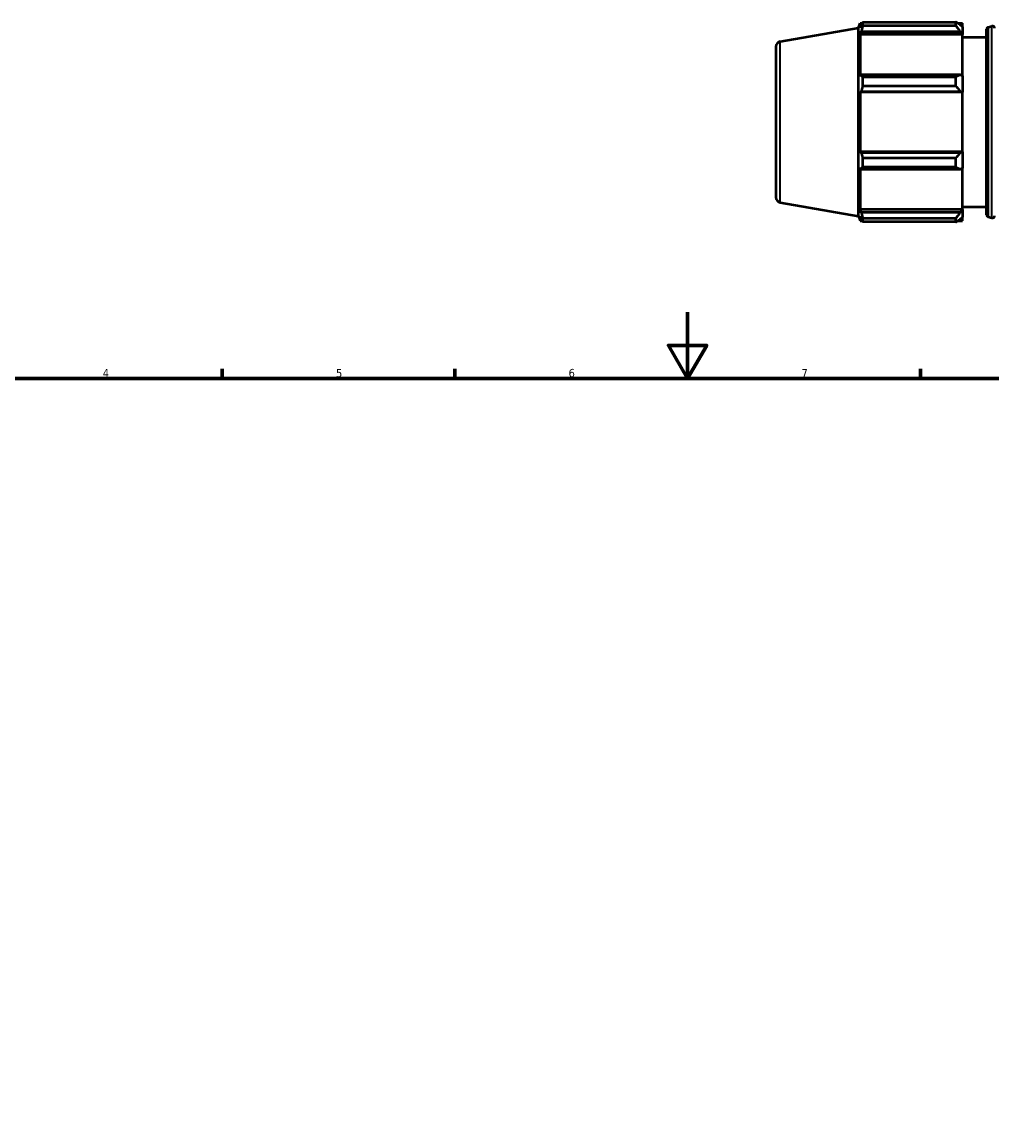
# Model space of a CAD drawing. Header units: millimetres. Extents: x -309 to 1182, y -20 to 815.
# Tile 6 of 9: x 220 to 512, y 349 to 681. Entities that reach past the tile are written whole.
import ezdxf

# ---------------------------------------------------------------- set-up
doc = ezdxf.new("R2010")
doc.units = ezdxf.units.MM
for name, color, linetype, lineweight in [('Border (ISO)', 7, 'Continuous', 70), ('Visible (ISO)', 7, 'Continuous', 50), ('Visible Narrow (ISO)', 7, 'Continuous', 35)]:
    doc.layers.add(name, color=color, linetype=linetype, lineweight=lineweight)
doc.styles.add('Note Text (ISO)', font='tahoma.ttf')

# ---------------------------------------------------------------- blocks, each defined once
blk = doc.blocks.new('Borders Default Border')
at = {"layer": 'Border (ISO)'}
for p, q in [((280.33, 574), (280.33, 576.9)), ((350.42, 574), (350.42, 576.9)), ((490.58, 574), (490.58, 576.9))]:
    blk.add_line(p, q, dxfattribs=at)
at = {"layer": 'Border (ISO)', "flags": 128}
for points in [[(420.5, 594), (420.5, 574), (414.73, 584), (426.27, 584), (420.5, 574)], [(20, 20), (20, 574), (821, 574), (821, 20), (20, 20)]]:
    blk.add_lwpolyline(points, dxfattribs=at)
at = {"layer": 'Border (ISO)', "color": 232, "true_color": 0xca0064, "char_height": 2.5, "attachment_point": 7, "style": 'Note Text (ISO)'}
for s, insert in [('4', (244.42, 574.4)), ('5', (314.64, 574.35)), ('6', (384.66, 574.35)), ('7', (454.77, 574.4))]:
    blk.add_mtext(s, dxfattribs=dict(at, insert=insert))

msp = doc.modelspace()

# ---------------------------------------------------------------- linework, layer by layer
at = {"layer": 'Visible (ISO)'}
for p, q in [((448.353, 675.525), (471.888, 679.675)), ((471.888, 679.675), (472.39, 681.052)), ((471.888, 622.909), (471.888, 679.675)), ((472.39, 681.052), (472.39, 679.674)), ((472.39, 681.052), (473.002, 681.052)), ((472.739, 680.59), (472.39, 679.674)), ((472.39, 677.689), (472.739, 678.541)), ((472.739, 678.541), (502.568, 678.541)), ((473.205, 680.244), (473.205, 681.401)), ((473.205, 681.401), (501.288, 681.401)), ((501.288, 680.244), (473.205, 680.244)), ((501.288, 680.244), (501.288, 681.401)), ((501.846, 681.052), (503.208, 681.052)), ((503.208, 679.979), (502.568, 680.59)), ((502.568, 678.541), (503.208, 677.973)), ((503.208, 679.979), (503.208, 681.052)), ((503.208, 679.979), (503.208, 677.973)), ((510.505, 623.305), (510.505, 679.278)), ((510.979, 679.896), (512.099, 680.198)), ((503.208, 677.689), (472.39, 677.689)), ((472.39, 677.689), (472.39, 665.033)), ((503.208, 677.973), (503.208, 677.689)), ((503.208, 665.181), (503.208, 677.689)), ((503.208, 676.892), (510.505, 676.892)), ((447.031, 673.949), (447.031, 628.634)), ((472.739, 665.476), (472.39, 665.033)), ((502.568, 665.476), (472.739, 665.476)), ((503.208, 665.181), (502.568, 665.476)), ((503.208, 665.181), (503.208, 660.337)), ((473.205, 662.127), (473.205, 664.921)), ((473.205, 664.921), (501.288, 664.921)), ((501.288, 662.127), (473.205, 662.127)), ((501.288, 662.127), (501.288, 664.921)), ((472.39, 660.241), (472.739, 660.529)), ((503.208, 660.241), (472.39, 660.241)), ((472.39, 660.241), (472.39, 642.343)), ((472.739, 660.529), (502.568, 660.529)), ((502.568, 660.529), (503.208, 660.337)), ((503.208, 660.337), (503.208, 660.241)), ((503.208, 642.343), (503.208, 660.241)), ((472.739, 642.054), (472.39, 642.343)), ((503.208, 642.343), (472.39, 642.343)), ((502.568, 642.054), (472.739, 642.054)), ((503.208, 642.246), (502.568, 642.054)), ((503.208, 642.343), (503.208, 642.246)), ((503.208, 642.246), (503.208, 637.402)), ((473.205, 637.663), (473.205, 640.456)), ((473.205, 640.456), (501.288, 640.456)), ((501.288, 637.663), (501.288, 640.456)), ((472.39, 637.55), (472.739, 637.107)), ((472.39, 637.55), (472.39, 624.894)), ((472.739, 637.107), (502.568, 637.107)), ((501.288, 637.663), (473.205, 637.663)), ((502.568, 637.107), (503.208, 637.402)), ((503.208, 624.894), (503.208, 637.402)), ((448.353, 627.058), (471.888, 622.909)), ((503.208, 625.692), (510.505, 625.692)), ((471.888, 622.909), (472.39, 621.532)), ((472.739, 624.043), (472.39, 624.894)), ((503.208, 624.894), (472.39, 624.894)), ((472.39, 622.909), (472.739, 621.993)), ((472.39, 622.909), (472.39, 621.532)), ((502.568, 624.043), (472.739, 624.043)), ((473.205, 621.182), (473.205, 622.339)), ((473.205, 622.339), (501.288, 622.339)), ((501.288, 621.182), (501.288, 622.339)), ((503.208, 624.61), (502.568, 624.043)), ((502.568, 621.993), (503.208, 622.604)), ((503.208, 624.894), (503.208, 624.61)), ((503.208, 624.61), (503.208, 622.604)), ((503.208, 621.532), (503.208, 622.604)), ((510.979, 622.687), (512.099, 622.386)), ((472.39, 621.532), (473.002, 621.532)), ((501.288, 621.182), (473.205, 621.182)), ((501.846, 621.532), (503.208, 621.532))]:
    msp.add_line(p, q, dxfattribs=at)
for centre, radius, start, end in [((511.145, 679.278), 0.64, 105.05981, 180), ((512.266, 679.58), 0.64, 0, 105.05981), ((448.631, 673.949), 1.6, 100, 180), ((448.631, 628.634), 1.6, 180, 260), ((511.145, 623.305), 0.64, 180, 254.94019), ((512.266, 623.004), 0.64, 254.94019, 0)]:
    msp.add_arc(centre, radius, start, end, dxfattribs=at)
for points, weights in [([(472.739, 680.59), (472.963, 680.987), (473.205, 681.401)], [1.00169316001, 1.0012549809, 1]), ([(473.205, 680.244), (472.963, 679.375), (472.739, 678.541)], [1, 1.0012549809, 1.00169316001]), ([(502.568, 680.59), (501.954, 680.987), (501.288, 681.401)], [1.00606951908, 1.01160798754, 1.01634659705]), ([(501.288, 680.244), (501.954, 679.375), (502.568, 678.541)], [1.01634659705, 1.01160798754, 1.00606951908]), ([(472.739, 665.476), (472.963, 665.204), (473.205, 664.921)], [1.00169316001, 1.0012549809, 1]), ([(502.568, 665.476), (501.954, 665.204), (501.288, 664.921)], [1.00606951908, 1.01160798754, 1.01634659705]), ([(473.205, 662.127), (472.963, 661.312), (472.739, 660.529)], [1, 1.0012549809, 1.00169316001]), ([(501.288, 662.127), (501.954, 661.312), (502.568, 660.529)], [1.01634659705, 1.01160798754, 1.00606951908]), ([(472.739, 642.054), (472.963, 641.271), (473.205, 640.456)], [1.00169316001, 1.0012549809, 1]), ([(502.568, 642.054), (501.954, 641.271), (501.288, 640.456)], [1.00606951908, 1.01160798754, 1.01634659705]), ([(473.205, 637.663), (472.963, 637.379), (472.739, 637.107)], [1, 1.0012549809, 1.00169316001]), ([(501.288, 637.663), (501.954, 637.379), (502.568, 637.107)], [1.01634659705, 1.01160798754, 1.00606951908]), ([(472.739, 624.043), (472.963, 623.208), (473.205, 622.339)], [1.00169316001, 1.0012549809, 1]), ([(473.205, 621.182), (472.963, 621.596), (472.739, 621.993)], [1, 1.0012549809, 1.00169316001]), ([(502.568, 624.043), (501.954, 623.208), (501.288, 622.339)], [1.00606951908, 1.01160798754, 1.01634659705]), ([(501.288, 621.182), (501.954, 621.596), (502.568, 621.993)], [1.01634659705, 1.01160798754, 1.00606951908])]:
    msp.add_rational_spline(points, weights, degree=2, dxfattribs=at)
at = {"layer": 'Visible Narrow (ISO)'}
for p, q in [((510.979, 679.544), (510.979, 623.039)), ((512.099, 622.741), (512.099, 679.842)), ((448.353, 627.357), (448.353, 675.226))]:
    msp.add_line(p, q, dxfattribs=at)

# ---------------------------------------------------------------- block references
msp.add_blockref('Borders Default Border', (0, 0))

doc.saveas('drawing.dxf')
